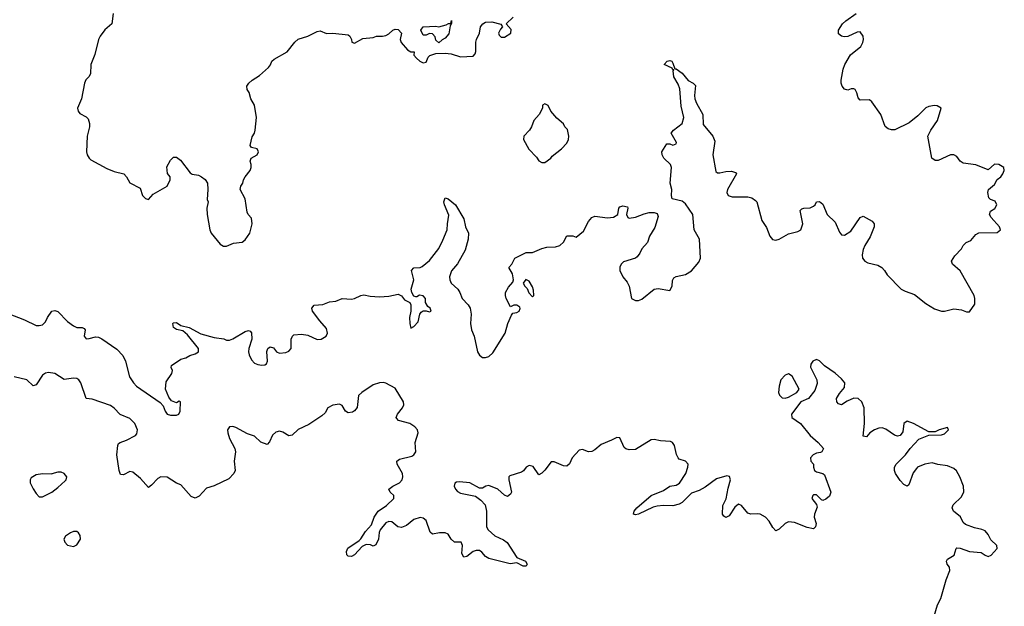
# Model space of a CAD drawing. Header units: inches. Extents: x 2396598 to 2566999, y 262085 to 451979.
# Tile 118 of 256: x 2432385 to 2438693, y 364300 to 368056. Entities that reach past the tile are written whole.
import ezdxf

# ---------------------------------------------------------------- set-up
doc = ezdxf.new("R2010")
doc.units = ezdxf.units.IN
doc.header["$MEASUREMENT"] = 0
doc.layers.add('C4336', color=7, linetype='Continuous')

msp = doc.modelspace()

# ---------------------------------------------------------------- linework, layer by layer
at = {"layer": 'C4336', "color": 5}
for points, elevation in [([(2432310, 366174), (2432414.7, 366134.7), (2432490, 366099.1), (2432510, 366097.3), (2432530, 366102.8), (2432550, 366121), (2432562.7, 366150), (2432589.7, 366190.4), (2432610, 366194), (2432630, 366187.7), (2432690, 366124.4), (2432730, 366095.5), (2432750, 366085.5), (2432785.4, 366085.4), (2432798.8, 366078.8), (2432804.7, 366070), (2432797, 366030), (2432810, 366012.7), (2432830, 366014), (2432870, 366026.4), (2432890, 366024.4), (2432910, 366013.4), (2433006.6, 365946.6), (2433045.7, 365905.7), (2433063.6, 365870), (2433087.2, 365770), (2433114.3, 365730), (2433133.7, 365710), (2433284.5, 365604.5), (2433303.4, 365583.4), (2433316.4, 365550), (2433330, 365530.6), (2433350, 365523.7), (2433390, 365524.4), (2433404, 365530), (2433413.3, 365550), (2433416, 365610), (2433407.1, 365612.9), (2433390, 365604), (2433356.6, 365616.6), (2433339.6, 365639.6), (2433318.4, 365690), (2433322.7, 365737.3), (2433359, 365790), (2433364, 365810), (2433355.3, 365830), (2433358, 365842), (2433418, 365882), (2433450, 365890.6), (2433474.7, 365905.3), (2433510, 365916.4), (2433531, 365930), (2433530.6, 365950.6), (2433459.3, 366039.3), (2433430, 366064.5), (2433390, 366073.2), (2433370, 366086), (2433365.2, 366110), (2433370, 366114.8), (2433390, 366116.3), (2433417.5, 366097.5), (2433470, 366086), (2433545.2, 366045.2), (2433630, 366021.5), (2433692.7, 366012.8), (2433710, 366004.9), (2433730, 366004), (2433750, 366012), (2433830, 366059.3), (2433850, 366066.8), (2433862, 366062), (2433870.4, 366050.4), (2433872.7, 366010), (2433852.7, 365950), (2433850.4, 365930), (2433855.3, 365910), (2433870, 365878), (2433890, 365856.4), (2433910, 365847.9), (2433935.2, 365844.8), (2433954.7, 365845.3), (2433966.8, 365853.2), (2433971.8, 365870), (2433967.5, 365932.5), (2433974, 365950), (2433990, 365960.7), (2434010, 365954.8), (2434030.8, 365930), (2434050, 365920.4), (2434090, 365924.6), (2434110, 365933.4), (2434124.5, 365950), (2434123.7, 366010), (2434132.3, 366030), (2434142, 366038), (2434190, 366043.1), (2434230, 366036.4), (2434291.3, 366008.7), (2434315.3, 366010), (2434349, 366030), (2434356, 366050), (2434350, 366078), (2434307, 366127), (2434260.9, 366190), (2434256, 366210), (2434272.3, 366227.7), (2434327, 366233), (2434370, 366250.7), (2434410, 366254.8), (2434450, 366271), (2434510, 366266.8), (2434530, 366270.7), (2434570, 366290.6), (2434590, 366295.5), (2434630, 366286), (2434690, 366281.6), (2434750, 366285.5), (2434810, 366299.3), (2434830, 366287.7), (2434850, 366263), (2434885.4, 366245.4), (2434891.3, 366231.3), (2434891.3, 366190), (2434882.8, 366150), (2434884, 366110), (2434890, 366082), (2434910, 366092), (2434937.5, 366122.5), (2434948.7, 366170), (2434956.5, 366183.5), (2434970, 366191.3), (2434990, 366191.3), (2435010, 366184.9), (2435022, 366190), (2435014.5, 366210), (2435000.1, 366220.1), (2434984.7, 366244.7), (2434984, 366270), (2434970, 366288.7), (2434947.1, 366292.9), (2434930, 366282), (2434922, 366282), (2434910, 366286), (2434897.2, 366310), (2434893.2, 366330), (2434909.6, 366390), (2434895.6, 366450), (2434910, 366468), (2434949.7, 366470.3), (2434963.1, 366476.9), (2435010, 366514), (2435069.7, 366590.3), (2435096.2, 366643.8), (2435122.9, 366710), (2435125.1, 366750), (2435135.3, 366804.7), (2435106, 366870), (2435102.6, 366890), (2435110, 366914.8), (2435130, 366908.5), (2435176.9, 366870), (2435230, 366780.7), (2435240.9, 366730), (2435260.3, 366690), (2435257.4, 366650), (2435239.8, 366580.2), (2435190, 366492.3), (2435152.4, 366447.6), (2435138.7, 366410), (2435140.4, 366390), (2435149.1, 366369.1), (2435192.4, 366330), (2435204.9, 366310), (2435219.5, 366270), (2435257.6, 366230), (2435270.4, 366210), (2435277.4, 366170), (2435273.6, 366110), (2435279, 366070), (2435295.8, 366030), (2435318.3, 365930), (2435330, 365908), (2435350, 365892.4), (2435370, 365892.2), (2435390, 365900.4), (2435417.2, 365922.8), (2435495.1, 366050), (2435512.7, 366110), (2435535.1, 366164.9), (2435543.7, 366176.3), (2435570, 366182), (2435584, 366190), (2435592.1, 366207.9), (2435590, 366215.3), (2435570, 366229), (2435550, 366228.7), (2435530, 366218), (2435501.2, 366270), (2435497.2, 366290), (2435497.2, 366310), (2435516, 366344), (2435545.2, 366374.8), (2435549.2, 366390), (2435542.7, 366430), (2435518, 366470), (2435538, 366490), (2435558, 366530), (2435630, 366564.7), (2435670, 366566), (2435730, 366590.8), (2435761.2, 366598.8), (2435818, 366602), (2435846, 366610), (2435868.9, 366631.1), (2435890, 366671.3), (2435928.7, 366671.3), (2435950, 366664.7), (2435997.5, 366702.5), (2436030, 366764.7), (2436049.6, 366790.4), (2436070, 366797.3), (2436150, 366787.7), (2436190, 366791), (2436218, 366810), (2436224, 366850), (2436230, 366858), (2436250, 366864.7), (2436278, 366858), (2436282, 366850), (2436272, 366810), (2436282, 366790), (2436290, 366784.7), (2436330, 366790.8), (2436386.3, 366813.7), (2436418.6, 366821.4), (2436450, 366822), (2436470, 366814.8), (2436476.4, 366796.4), (2436454.4, 366725.6), (2436419.1, 366670), (2436407.3, 366630), (2436370, 366589), (2436358.9, 366561.1), (2436342, 366538), (2436330, 366529.6), (2436253.8, 366506.2), (2436238, 366490), (2436228.9, 366471.1), (2436230.4, 366450), (2436249, 366409), (2436276.2, 366376.2), (2436290.4, 366350), (2436304, 366270), (2436330, 366258), (2436350, 366258), (2436370, 366266), (2436450, 366330.8), (2436474.8, 366334.8), (2436550, 366322), (2436566, 366350), (2436567.3, 366387.3), (2436576.4, 366403.6), (2436590, 366411.3), (2436650, 366424.9), (2436690, 366448), (2436735.4, 366504.6), (2436746.6, 366530), (2436739.4, 366650), (2436705.1, 366710), (2436697.4, 366810), (2436650, 366876.2), (2436630, 366894.5), (2436566, 366910), (2436561.6, 366930), (2436562.6, 366970), (2436553.3, 367010), (2436560.9, 367110), (2436554.5, 367130), (2436512.3, 367170), (2436502, 367190), (2436499.3, 367210), (2436530, 367262), (2436550, 367262), (2436570, 367252), (2436590, 367262), (2436594, 367270), (2436559, 367330), (2436572.7, 367350), (2436628.5, 367391.5), (2436640.9, 367430), (2436623.6, 367503.6), (2436613.8, 367613.8), (2436603.8, 367643.8), (2436574.8, 367690), (2436572, 367728), (2436575.3, 367735.3), (2436570, 367735.3), (2436565.6, 367745.6), (2436514, 367770), (2436533.2, 367790), (2436550, 367796), (2436562, 367790), (2436570, 367778.8), (2436582, 367742), (2436590, 367742), (2436630, 367714.9), (2436666.9, 367666.9), (2436700.5, 367650), (2436714.7, 367634.7), (2436708.3, 367570), (2436711.3, 367550), (2436722, 367522), (2436762.6, 367450), (2436764.2, 367384.2), (2436825.5, 367310), (2436838.7, 367278.7), (2436825.5, 367190), (2436844.9, 367084.9), (2436856.3, 367076.3), (2436870, 367074.9), (2436910, 367084), (2436945.8, 367085.8), (2436970, 367078), (2436977.1, 367070), (2436919, 366970), (2436914.9, 366950), (2436924.9, 366930), (2436950, 366922), (2437050, 366922.4), (2437075.6, 366915.6), (2437099.6, 366899.6), (2437108.2, 366890), (2437140.5, 366770), (2437170, 366726), (2437190.6, 366670), (2437209, 366649), (2437230, 366645.3), (2437250, 366650.4), (2437310, 366686), (2437370, 366700.3), (2437389.8, 366710.3), (2437401.4, 366750), (2437386.1, 366833.9), (2437395.2, 366844.8), (2437409, 366850), (2437450, 366851.8), (2437470, 366861.3), (2437482, 366870), (2437490, 366890.5), (2437510, 366892.2), (2437530, 366875.5), (2437558, 366810), (2437610, 366758.8), (2437636.7, 366696.7), (2437650, 366679.1), (2437670, 366677.6), (2437710, 366703.1), (2437769.8, 366790.2), (2437790, 366798.7), (2437846.5, 366766.5), (2437860.3, 366750), (2437858.5, 366730), (2437834.7, 366665.3), (2437799.6, 366610), (2437790, 366584), (2437783.6, 366550), (2437785.7, 366530), (2437799.1, 366510), (2437819.9, 366499.9), (2437883.5, 366483.5), (2437908.2, 366470), (2437926, 366450), (2437941.7, 366421.7), (2438033.4, 366330), (2438057.1, 366317.1), (2438117, 366297), (2438190, 366238), (2438245.8, 366205.8), (2438290, 366188.9), (2438310, 366188.9), (2438370, 366204.9), (2438418.8, 366198.8), (2438450, 366186), (2438470, 366184.7), (2438504.5, 366235.5), (2438505.1, 366270), (2438499.7, 366290), (2438410, 366449), (2438362, 366490), (2438355.3, 366510), (2438376.5, 366543.5), (2438419, 366590), (2438430, 366611), (2438449, 366630), (2438478, 366642), (2438510, 366681), (2438530, 366690.7), (2438646.8, 366693.2), (2438669.2, 366710), (2438662, 366730), (2438608.7, 366788.7), (2438598, 366810), (2438604.5, 366830), (2438632.7, 366847.3), (2438644.5, 366870), (2438633.9, 366893.9), (2438605.1, 366905.1), (2438594.8, 366914.8), (2438587, 366950), (2438592.7, 366970), (2438630, 367002), (2438647.5, 367032.5), (2438670, 367050.7), (2438684.5, 367070), (2438693.3, 367090), (2438689.3, 367110), (2438659, 367130), (2438630, 367132), (2438590, 367095.3), (2438510, 367127.6), (2438430, 367136.8), (2438410.6, 367150.6), (2438390, 367181), (2438370, 367191.7), (2438349.3, 367190.7), (2438270, 367154.7), (2438250, 367154.7), (2438229.8, 367169.8), (2438204.2, 367310), (2438221.7, 367350), (2438264.8, 367410), (2438289.2, 367490), (2438264, 367504), (2438246.4, 367506.4), (2438210, 367501), (2438190, 367492.6), (2438138.5, 367441.5), (2438083.4, 367396.6), (2437991.8, 367351.8), (2437970, 367352.1), (2437950, 367358), (2437930, 367373.3), (2437901.4, 367450), (2437845, 367530), (2437830, 367542.2), (2437770, 367541), (2437756.3, 367556.3), (2437748.7, 367588.7), (2437737, 367610), (2437730, 367614.3), (2437712.6, 367612.6), (2437690, 367605.1), (2437670, 367610.8), (2437654.2, 367630), (2437647.1, 367650), (2437648.2, 367670), (2437660.6, 367739.4), (2437670.9, 367769.1), (2437708.6, 367831.4), (2437774.9, 367885.1), (2437787.6, 367910), (2437791.2, 367930), (2437787.9, 367950), (2437770, 367978.2), (2437750, 367976.8), (2437690, 367949.7), (2437666.9, 367946.9), (2437649.2, 367950), (2437630, 367966), (2437631.5, 367990), (2437655.8, 368030), (2437678.3, 368050), (2437743.4, 368096.6)], 40), ([(2432983.4, 368096.6), (2432974, 368030), (2432930, 367992.3), (2432899.3, 367950), (2432890.4, 367930), (2432865.9, 367834.2), (2432839.5, 367770), (2432838.7, 367710), (2432828.2, 367690), (2432809.2, 367670.8), (2432800.3, 367650), (2432780.4, 367550), (2432754.8, 367490), (2432758.8, 367470), (2432770, 367456), (2432810, 367434.8), (2432822.5, 367422.5), (2432832.5, 367392.5), (2432832.7, 367370), (2432816.3, 367310), (2432812.7, 367210), (2432817.1, 367190), (2432828.8, 367168.8), (2432839.9, 367159.9), (2432942.7, 367102.8), (2432990, 367084.9), (2433051, 367070), (2433070, 367051), (2433090.9, 367010.9), (2433156.9, 366976.9), (2433172, 366930), (2433190, 366912), (2433210, 366904.7), (2433240.1, 366939.9), (2433328.7, 366990), (2433348.7, 367030), (2433348.7, 367050), (2433332, 367072), (2433326.7, 367113.3), (2433350, 367157.3), (2433370, 367176.3), (2433390, 367175.5), (2433398.8, 367170), (2433415.8, 367155.8), (2433475.9, 367075.9), (2433490, 367066.8), (2433530, 367061), (2433550, 367050.8), (2433572.5, 367032.5), (2433587.3, 367010), (2433591, 366970), (2433586, 366906), (2433592, 366890), (2433584.7, 366850), (2433586, 366810), (2433602.8, 366710), (2433611.3, 366690), (2433670, 366618), (2433690, 366606.8), (2433710, 366606.8), (2433754, 366626), (2433810, 366631), (2433830, 366646), (2433859, 366690), (2433874, 366750), (2433870, 366786), (2433848, 366810), (2433843.1, 366823.1), (2433829.1, 366909.1), (2433798, 366970), (2433802, 366990), (2433815.3, 367010), (2433818, 367030), (2433829.1, 367050.9), (2433862, 367090), (2433868.7, 367110), (2433868.7, 367130), (2433862, 367150), (2433868, 367170), (2433906, 367190), (2433915.3, 367210), (2433906, 367230), (2433870, 367238), (2433862, 367250), (2433873.6, 367306.4), (2433888.7, 367330), (2433894, 367350), (2433902, 367430), (2433888.2, 367510), (2433866, 367550), (2433856, 367590), (2433842.7, 367610), (2433840.9, 367630), (2433852.3, 367650), (2433875.1, 367670), (2433920.1, 367699.9), (2433979.3, 367750), (2433992.6, 367767.4), (2434000.7, 367790), (2434015.5, 367804.5), (2434098, 367850), (2434146.6, 367913.4), (2434167.9, 367932.1), (2434230, 367950.8), (2434290, 367980.5), (2434310, 367984), (2434350, 367967.3), (2434390, 367970.8), (2434490, 367958.8), (2434501, 367950), (2434511.3, 367930), (2434512, 367912), (2434530, 367906), (2434583.2, 367936.8), (2434650, 367942), (2434670, 367951.3), (2434710, 367951.3), (2434730, 367956), (2434750, 367966), (2434775.3, 367990), (2434790, 367994.9), (2434810, 367993), (2434830.4, 367970), (2434823, 367930), (2434828, 367910), (2434870, 367862.8), (2434890, 367850.7), (2434912, 367850), (2434911, 367830), (2434927.3, 367810), (2434948.2, 367790), (2434970, 367779.5), (2434990, 367784.9), (2435002.9, 367817.1), (2435012, 367828), (2435050, 367839.1), (2435110, 367842.8), (2435150, 367838.8), (2435210, 367818), (2435290, 367822), (2435302.6, 367837.4), (2435307.5, 367852.5), (2435308, 367912), (2435311.6, 367930), (2435331.6, 367970), (2435337, 368010), (2435352, 368030), (2435370, 368040.3), (2435410, 368043.1), (2435467.7, 368027.7), (2435478.8, 368010), (2435465.1, 367994.9), (2435453, 367970), (2435457.5, 367957.5), (2435470, 367945.5), (2435490, 367945.3), (2435531.6, 367970), (2435534.5, 367994.5), (2435502, 368030), (2435546.6, 368073.4)], 60), ([(2438243.2, 364236.8), (2438266, 364310), (2438286, 364350), (2438320.7, 364470), (2438344.5, 364530), (2438342, 364550), (2438327, 364570), (2438322.7, 364590), (2438330, 364601), (2438371.8, 364628.2), (2438384, 364670), (2438390, 364674), (2438410, 364672.2), (2438470, 364650.3), (2438545.3, 364645.3), (2438570, 364626.8), (2438590, 364618.8), (2438610, 364628), (2438646.6, 364670), (2438646, 364690), (2438606.4, 364726.4), (2438590, 364760.9), (2438570, 364784.2), (2438550, 364792.9), (2438501.6, 364801.6), (2438443.9, 364823.9), (2438430, 364836), (2438413.1, 364873.1), (2438367.3, 364910), (2438359.7, 364930), (2438364.7, 364950), (2438418.9, 365001.1), (2438433.9, 365033.9), (2438432.1, 365070), (2438408.2, 365130), (2438386.6, 365166.6), (2438370, 365182.4), (2438330, 365198.9), (2438267.4, 365207.4), (2438230, 365219.3), (2438184.7, 365210), (2438138, 365190), (2438130, 365182), (2438110, 365155.3), (2438082, 365078), (2438070, 365069.2), (2438050, 365079.3), (2438025.4, 365105.4), (2437996, 365150), (2437989.2, 365170), (2437989.3, 365190), (2438001.2, 365210), (2438060.9, 365270), (2438089.6, 365310.4), (2438146.6, 365370), (2438210, 365395.5), (2438290, 365398), (2438310, 365404.2), (2438335.8, 365430), (2438330, 365445.2), (2438275.5, 365430), (2438250, 365418), (2438210, 365416.8), (2438112.1, 365470), (2438070, 365485.3), (2438050.3, 365470), (2438043, 365417), (2438026.3, 365393.7), (2438010, 365389.7), (2437990, 365395.6), (2437934.7, 365434.7), (2437910, 365442.7), (2437890, 365440.9), (2437862.6, 365430), (2437831.6, 365410), (2437810, 365386), (2437790, 365388.7), (2437798.3, 365470), (2437794.6, 365570), (2437780.6, 365610), (2437757.4, 365630), (2437730, 365632.4), (2437685.8, 365614.2), (2437650, 365590.9), (2437630, 365595.6), (2437620.4, 365610), (2437618.5, 365630), (2437636.5, 365663.5), (2437670, 365701.3), (2437670.5, 365730), (2437650, 365756.8), (2437610, 365792.6), (2437540.4, 365840.4), (2437510, 365871.5), (2437490, 365880.8), (2437467.2, 365870), (2437453.6, 365850), (2437451.7, 365831.7), (2437493, 365750), (2437493.4, 365726.6), (2437479.1, 365680.9), (2437438, 365630), (2437390, 365609.3), (2437329.1, 365530), (2437332.4, 365510), (2437388, 365470), (2437450, 365394), (2437501, 365350), (2437534.8, 365310), (2437524.7, 365290), (2437515.9, 365284.1), (2437490, 365280.9), (2437467.7, 365270), (2437450.7, 365250), (2437454, 365230), (2437471, 365210), (2437471.3, 365190), (2437478, 365170), (2437490, 365161), (2437531, 365151), (2437542, 365142), (2437582, 365030), (2437574, 365006), (2437550, 364986.6), (2437530, 364978), (2437521.2, 364981.2), (2437490, 365013), (2437470, 365014.7), (2437465.7, 365010), (2437459.5, 364990), (2437490.9, 364950.9), (2437494.8, 364934.8), (2437476.3, 364890), (2437475.5, 364870), (2437487.3, 364830), (2437484, 364810), (2437470, 364796), (2437430, 364803.6), (2437350, 364836.3), (2437310, 364840.5), (2437288.8, 364831.2), (2437250, 364793.2), (2437230, 364784), (2437210, 364804), (2437185.8, 364845.8), (2437164, 364870), (2437129.5, 364889.5), (2437110, 364892.7), (2437070, 364889.3), (2437050, 364896), (2437010, 364945.1), (2436990, 364953.3), (2436965.9, 364934.1), (2436930, 364879.7), (2436910, 364869.7), (2436896.6, 364876.6), (2436886.8, 364890), (2436890, 364944.7), (2436910.8, 364989.2), (2436923.6, 365056.4), (2436939.5, 365110), (2436932, 365132), (2436916.2, 365136.2), (2436850, 365116.9), (2436777.2, 365062.8), (2436738.1, 365041.9), (2436690, 365023.9), (2436630, 364965.1), (2436610, 364953.3), (2436570, 364943.7), (2436510, 364946), (2436470, 364942.2), (2436444.3, 364935.7), (2436350, 364889.6), (2436330, 364886.6), (2436318, 364890), (2436320.9, 364910), (2436338.4, 364930), (2436430.8, 365009.2), (2436510, 365040.7), (2436551.3, 365068.7), (2436590, 365076.3), (2436612, 365088), (2436652.7, 365150), (2436666.6, 365190), (2436668.2, 365210), (2436650, 365229.7), (2436610, 365243.1), (2436603.1, 365250), (2436592.3, 365272.3), (2436580.4, 365330), (2436568, 365348), (2436554.9, 365354.9), (2436490, 365359.1), (2436450, 365368), (2436430, 365366.6), (2436330, 365304.8), (2436290, 365301.4), (2436268.8, 365308.8), (2436258, 365318), (2436230, 365378), (2436210, 365381.6), (2436176.6, 365363.4), (2436110, 365337.2), (2436070, 365302.4), (2436050, 365291.3), (2436030, 365289.7), (2435990, 365305.1), (2435970, 365299.5), (2435923.7, 365250), (2435906.9, 365213.1), (2435890, 365197), (2435870, 365199.6), (2435810, 365224.5), (2435790, 365226), (2435748.7, 365171.3), (2435730, 365152.7), (2435710, 365141.2), (2435674.9, 365194.9), (2435650, 365202.7), (2435630, 365190.9), (2435612.5, 365167.5), (2435600.4, 365159.6), (2435524.6, 365135.4), (2435519.1, 365130), (2435518.4, 365110), (2435536.3, 365030), (2435530, 365019), (2435510, 365002.7), (2435490, 365012.7), (2435449.2, 365050), (2435390, 365072.7), (2435370.9, 365069.1), (2435350, 365057.2), (2435330, 365057.2), (2435268, 365090), (2435202, 365098), (2435184.4, 365095.6), (2435172.5, 365087.5), (2435167.6, 365070), (2435176.4, 365050), (2435190, 365034.9), (2435210, 365024.9), (2435304.5, 365004.5), (2435339.3, 364979.3), (2435366.8, 364950), (2435376.3, 364910), (2435376, 364810), (2435386, 364790), (2435430, 364750.3), (2435485.2, 364725.3), (2435507.9, 364707.9), (2435570, 364613), (2435625.5, 364590), (2435636, 364570), (2435630, 364558), (2435610, 364557.4), (2435570, 364578), (2435527, 364573), (2435390, 364605.1), (2435370, 364618.3), (2435346.3, 364646.3), (2435330, 364657.6), (2435310, 364657.8), (2435289.4, 364650.6), (2435250, 364618), (2435230, 364614.5), (2435217.4, 364637.4), (2435221.6, 364690), (2435212.7, 364710), (2435170, 364711.8), (2435150, 364729.2), (2435130, 364762.7), (2435110, 364769.5), (2435074, 364770), (2435030, 364761.2), (2435014.8, 364774.8), (2434989.5, 364849.5), (2434970, 364865.2), (2434950, 364869.3), (2434910, 364855.1), (2434863.2, 364816.8), (2434830, 364804.7), (2434808.5, 364808.5), (2434770, 364841.6), (2434750, 364843), (2434730, 364833.7), (2434695.3, 364790), (2434688.1, 364771.9), (2434683.6, 364730), (2434666.2, 364693.8), (2434650, 364685.2), (2434632.7, 364692.7), (2434604.4, 364695.6), (2434578, 364682), (2434530, 364629.8), (2434510, 364618.5), (2434490, 364621.6), (2434481.6, 364630), (2434479.1, 364650), (2434488.1, 364671.9), (2434559.3, 364720.7), (2434570, 364732.4), (2434600.3, 364779.6), (2434638.5, 364821.5), (2434655.5, 364870), (2434682, 364910), (2434734.5, 364945.5), (2434782, 364990), (2434782.7, 365010), (2434758.4, 365030), (2434749.5, 365050), (2434776, 365070), (2434818.7, 365090), (2434835.1, 365110), (2434840.4, 365130), (2434836.8, 365150), (2434803.8, 365210), (2434801.3, 365230), (2434817.8, 365242.2), (2434898, 365262), (2434910.9, 365270), (2434922.8, 365290), (2434918.9, 365350), (2434936.8, 365410), (2434933.4, 365430), (2434916.5, 365450), (2434883.5, 365470), (2434812, 365490), (2434801.7, 365501.7), (2434797.3, 365510), (2434805.6, 365530), (2434837.7, 365570), (2434845.8, 365590), (2434843.4, 365610), (2434790, 365696), (2434730, 365729.8), (2434713.5, 365733.5), (2434690, 365731.8), (2434650, 365718.3), (2434575.8, 365670), (2434555, 365650), (2434545.9, 365574.1), (2434530, 365551), (2434517.2, 365542.8), (2434490, 365539.8), (2434471.3, 365550), (2434450, 365586), (2434434.4, 365594.4), (2434390, 365588.4), (2434359.5, 365570), (2434341.8, 365538.2), (2434320.2, 365519.8), (2434236.5, 365463.5), (2434168.4, 365431.6), (2434130, 365396.9), (2434110, 365391.3), (2434070, 365416.1), (2434050, 365420.8), (2434024.9, 365415.1), (2434003.7, 365396.3), (2433985.9, 365354.2), (2433970, 365337), (2433930, 365351.6), (2433889.3, 365390), (2433844.2, 365404.2), (2433770, 365444.5), (2433750, 365451.7), (2433730, 365449.6), (2433716.5, 365430), (2433717.6, 365410), (2433730, 365374.4), (2433763, 365310), (2433766.7, 365290), (2433759.3, 365230), (2433764.7, 365170), (2433756.1, 365150), (2433724.1, 365115.9), (2433630, 365070.7), (2433582.5, 365057.5), (2433534.4, 365005.6), (2433510, 364993.5), (2433483, 365003), (2433417, 365077), (2433390, 365088.8), (2433330, 365126.6), (2433290, 365128.3), (2433270, 365119.4), (2433230, 365074.7), (2433210, 365060.9), (2433158.1, 365118.1), (2433110, 365158), (2433090, 365163.6), (2433050, 365142.7), (2433030, 365144), (2433022.9, 365170), (2433006, 365270), (2433013.2, 365330), (2433018, 365342), (2433028, 365350), (2433070, 365363.6), (2433125.9, 365394.1), (2433136, 365404), (2433140.3, 365430), (2433123.2, 365470), (2433090, 365502.9), (2433028.1, 365528.1), (2432990, 365568.9), (2432965.9, 365585.9), (2432850, 365626.3), (2432809.8, 365629.8), (2432776.8, 365730), (2432764.2, 365750), (2432750, 365758.7), (2432730, 365760.3), (2432670, 365752.4), (2432610.4, 365790.4), (2432570, 365796.8), (2432550, 365792.3), (2432530, 365779.8), (2432490, 365718), (2432470, 365711.1), (2432430, 365750.7), (2432349, 365769)], 40)]:
    msp.add_lwpolyline(points, dxfattribs=dict(at, elevation=elevation))
for points, elevation in [([(2435070, 367908.7), (2435050, 367926), (2435047.3, 367947.3), (2435030, 367966), (2435010, 367968), (2434990, 367958), (2434970, 367958), (2434955.3, 367990), (2434970, 368010.5), (2435050, 368014.8), (2435070, 368011.3), (2435116.4, 368023.6), (2435132, 368032), (2435148, 368032), (2435151.6, 368051.6), (2435152, 368032), (2435142, 368018), (2435134.4, 367965.6), (2435110, 367938), (2435091.6, 367928.4)], 60), ([(2435750, 367518), (2435734, 367510), (2435734, 367490), (2435712, 367450), (2435678, 367410), (2435664.7, 367370), (2435650.9, 367349.1), (2435614, 367310), (2435612, 367290), (2435646.4, 367226.4), (2435696.9, 367176.9), (2435711.6, 367151.6), (2435730, 367142), (2435750, 367142), (2435788, 367170), (2435797.2, 367182.8), (2435855.3, 367230), (2435890, 367264.7), (2435902, 367290), (2435904, 367310), (2435894, 367354), (2435878, 367370), (2435868, 367390), (2435825.6, 367425.6), (2435788, 367470), (2435770, 367506)], 60), ([(2435628, 366392), (2435611.3, 366370), (2435621, 366350), (2435635.3, 366335.3), (2435646.4, 366306.4), (2435670, 366282), (2435678, 366290), (2435676.4, 366323.6), (2435670, 366346), (2435650, 366382)], 40), ([(2437310, 365789.6), (2437290, 365781), (2437261.7, 365750), (2437250, 365709.3), (2437246.7, 365670), (2437252.7, 365652.7), (2437270, 365634.6), (2437290, 365632.9), (2437310, 365639.6), (2437364, 365670), (2437379, 365690), (2437333.3, 365773.3)], 40), ([(2432630, 365159.5), (2432591.1, 365148.9), (2432590, 365146), (2432530, 365149), (2432490, 365141.2), (2432458, 365122), (2432451.3, 365110), (2432451.3, 365090), (2432470, 365052), (2432490, 365022), (2432510, 365002), (2432530, 365002), (2432590, 365031.3), (2432630, 365060.5), (2432676.4, 365103.6), (2432682, 365110), (2432686, 365130), (2432670, 365149.6), (2432650, 365158.7)], 60), ([(2432730, 364778.9), (2432710.4, 364770), (2432679.1, 364750), (2432667.3, 364730), (2432674.9, 364710), (2432691.7, 364691.7), (2432730, 364683.6), (2432750, 364693.4), (2432773.3, 364730), (2432773.2, 364753.2), (2432762.3, 364770), (2432750, 364778.2)], 60)]:
    msp.add_lwpolyline(points, close=True, dxfattribs=dict(at, elevation=elevation))

doc.saveas('drawing.dxf')
